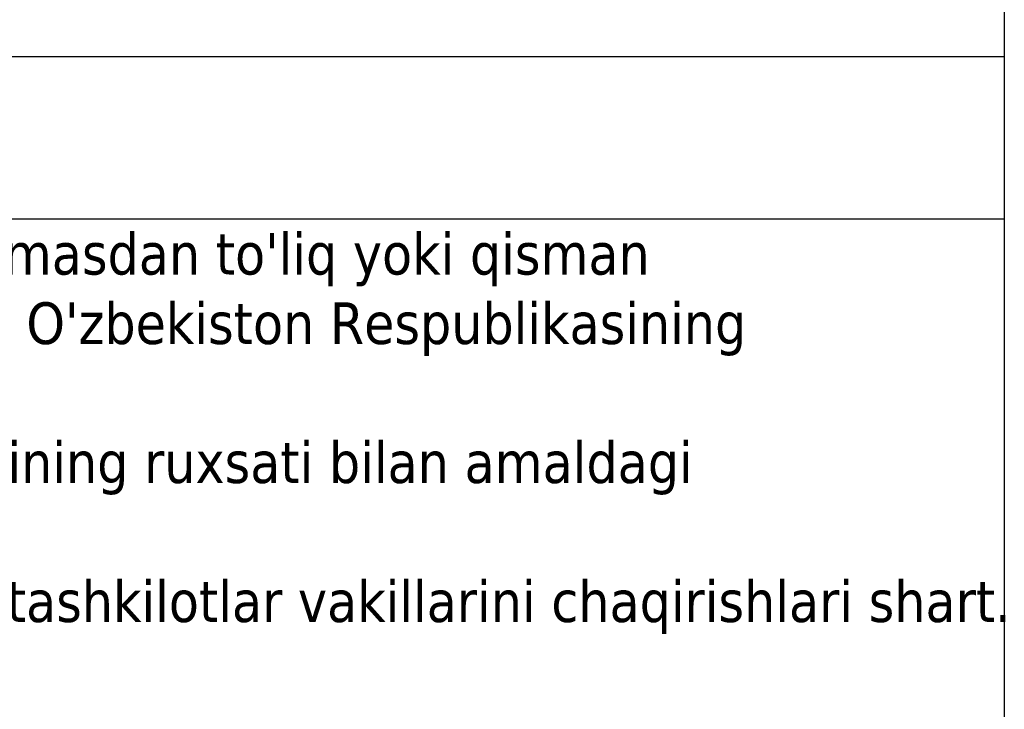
# Model space of a CAD drawing. Header units: metres. Extents: x 703769 to 722343, y 4313031 to 4317457.
# Tile 253 of 256: x 708907 to 708928, y 4313706 to 4313721. Entities that reach past the tile are written whole.
import ezdxf

# ---------------------------------------------------------------- set-up
doc = ezdxf.new("R2010")
doc.units = ezdxf.units.M
doc.header["$LTSCALE"] = 0.5
for name, color, linetype in [('(002) Рамка', 7, 'Continuous'), ('DECOR_OBJCT_#####_L', 7, 'Continuous'), ('DECOR_OBJCT_#####_T', 7, 'Continuous')]:
    doc.layers.add(name, color=color, linetype=linetype)
doc.styles.add('Shtamp', font='tahoma.ttf')

msp = doc.modelspace()

# ---------------------------------------------------------------- linework, layer by layer
at = {"layer": '(002) Рамка', "color": 0}
msp.add_lwpolyline([(707528.465, 4316578.456), (708928.465, 4316578.456), (708928.465, 4313678.456), (707528.465, 4313678.456)], close=True, dxfattribs=at)
at = {"layer": 'DECOR_OBJCT_#####_L', "flags": 128}
msp.add_lwpolyline([(708835.968, 4313720.151), (708928.465, 4313720.151), (708928.465, 4313678.456), (708835.965, 4313678.456)], close=True, dxfattribs=at)
msp.add_lwpolyline([(708835.965, 4313716.649), (708928.465, 4313716.649)], dxfattribs=at)

# ---------------------------------------------------------------- texts
at = {"layer": 'DECOR_OBJCT_#####_T', "insert": (708835.65, 4313716.346), "char_height": 0.9, "width": 92.18669, "attachment_point": 1, "style": 'Shtamp'}
msp.add_mtext('\\pi-1.8,l2.7,t2.7;1.^I"Mualliflik huquqi va turdosh huquqlar to\'g\'risida"gi Qonunga muvofiq mazkur mualliflik mahsuloti ishlab chiqaruvchi bilan kelishmasdan to\'liq yoki qisman ko\'paytirilishi, chop etilishi, tarqatilishi, shuningdek uchinchi tomonga berilishi mumkin emas va mualliflik huquqlarining buzilishi O\'zbekiston Respublikasining amaldagi qonunchiligiga muvofiq javobgarlikka tortilishiga sabab bo\'ladi.\\P2.^IUshbu mahsulotni O\'zbekiston Respublikasi norezidentlariga taqdim etish faqatgina O\'zbekiston Respublikasi Vazirlar Mahkamasining ruxsati bilan amaldagi qonunchilikka muvofiq belgilangan tartibda amalga oshiriladi.\\P3. Pudratchi (buyurtmachi) yer  q{\\fTahoma|b0|i0|c238|p34;azish} ishlarini boshlashdan oldin albatta muhandislik kommunikatsiyalarini ekspluatatsiya qiluvсhi tashkilotlar vakillarini chaqirishlari shart.\\P ', dxfattribs=at)

doc.saveas('drawing.dxf')
